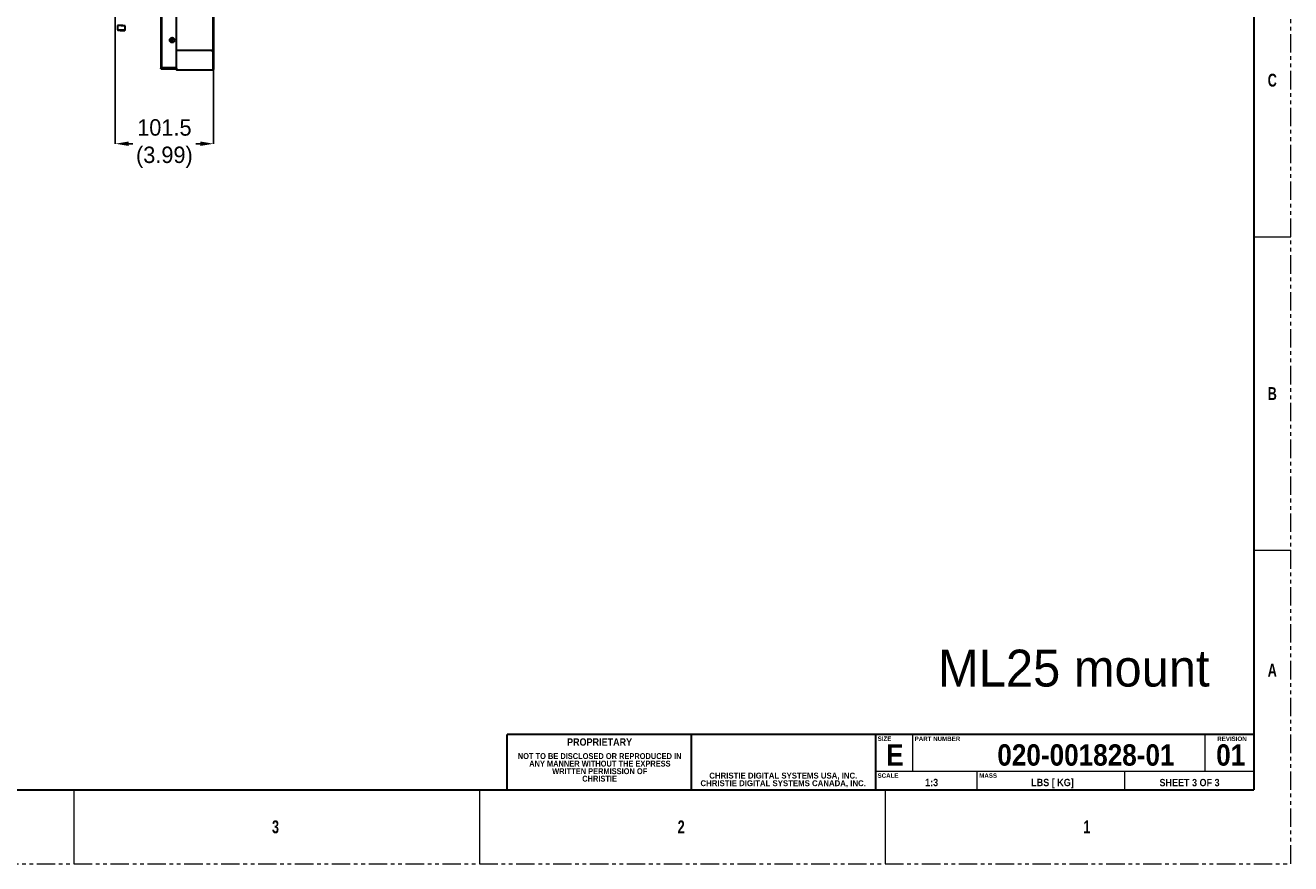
# Model space of a CAD drawing. Header units: millimetres. Extents: x 256 to 1374, y 313 to 1176.
# Tile 78 of 212: x 938 to 1374, y 313 to 602. Entities that reach past the tile are written whole.
import ezdxf

# ---------------------------------------------------------------- set-up
doc = ezdxf.new("R2010")
doc.units = ezdxf.units.MM
doc.header["$PDSIZE"] = -1
doc.linetypes.add('PHANTOM', pattern=[12.7, 6.35, -1.27, 1.27, -1.27, 1.27, -1.27])
doc.styles.add('SLDTEXTSTYLE0', font='ARIAL.TTF', dxfattribs={"width": 0.948})
doc.styles.add('SLDTEXTSTYLE1', font='GOTHICB.TTF', dxfattribs={"width": 0.7304})
doc.styles.add('SLDTEXTSTYLE2', font='ARIALBD.TTF', dxfattribs={"width": 0.948})
doc.styles.add('SLDTEXTSTYLE3', font='GOTHICB.TTF', dxfattribs={"width": 0.913})
doc.dimstyles.new('SLDDIMSTYLE2', dxfattribs={"dimtxt": 5.650301, "dimasz": 4.572, "dimexe": 0, "dimexo": 0.0625, "dimgap": 1.412575, "dimtad": 0, "dimtih": 1, "dimtoh": 1, "dimdec": 1, "dimlfac": 3, "dimrnd": 1e-09, "dimzin": 12, "dimdsep": 46, "dimtxsty": 'SLDTEXTSTYLE0', "dimsah": 1, "dimcen": 0.09, "dimadec": 0, "dimazin": 3, "dimtfac": 1, "dimtmove": 0, "dimatfit": 0, "dimfxl": 1, "dimfrac": 2, "dimtolj": 1, "dimtzin": 12, "dimarcsym": 0})

# ---------------------------------------------------------------- blocks, each defined once
blk = doc.blocks.new('SW_NOTE_9')
at = {"color": 0, "linetype": 'Continuous', "lineweight": 0, "char_height": 2.032, "attachment_point": 2, "style": 'SLDTEXTSTYLE3'}
for s, insert in [('NOT TO BE DISCLOSED OR REPRODUCED IN', (26.92, 2.6)), ('ANY MANNER WITHOUT THE EXPRESS', (27.01, 0)), ('WRITTEN PERMISSION OF ', (26.95, -2.6)), ('CHRISTIE', (26.91, -5.19))]:
    blk.add_mtext(s, dxfattribs=dict(at, insert=insert))
blk = doc.blocks.new('SW_NOTE_10')
at = {"color": 0, "linetype": 'Continuous', "lineweight": 0, "char_height": 2.032, "attachment_point": 2, "style": 'SLDTEXTSTYLE2'}
for s, insert in [('CHRISTIE DIGITAL SYSTEMS CANADA, INC.', (25.95, 0)), ('CHRISTIE DIGITAL SYSTEMS USA, INC.', (26, 2.62))]:
    blk.add_mtext(s, dxfattribs=dict(at, insert=insert))
blk = doc.blocks.new('*D32')
at = {"color": 0, "linetype": 'Continuous', "lineweight": -2}
for p, q in [((968.76, 614.39), (968.76, 560.73)), ((1002.58, 586.19), (1002.58, 560.73)), ((973.33, 560.73), (974.85, 560.73)), ((998.01, 560.73), (996.49, 560.73))]:
    blk.add_line(p, q, dxfattribs=at)
at = {"color": 0}
for points in [[(973.33, 561.5), (973.33, 559.97), (968.76, 560.73)], [(998.01, 559.97), (998.01, 561.5), (1002.58, 560.73)]]:
    blk.add_solid(points, dxfattribs=at)
at = {"layer": 'Defpoints', "color": 0}
for p in [(968.76, 614.45), (1002.58, 586.25), (968.76, 560.73)]:
    blk.add_point(p, dxfattribs=at)
at = {"color": 0, "lineweight": 0, "insert": (985.67, 569.16), "char_height": 5.65, "attachment_point": 2, "style": 'SLDTEXTSTYLE0'}
blk.add_mtext('\\A1;101.5\\P(3.99)', dxfattribs=at)

msp = doc.modelspace()

# ---------------------------------------------------------------- linework, layer by layer
at = {"color": 7, "linetype": 'PHANTOM', "lineweight": 0}
for p, q in [((1373.5306, 312.7499), (1373.5306, 1176.3499)), ((255.9306, 312.7499), (1373.5306, 312.7499))]:
    msp.add_line(p, q, dxfattribs=at)
at = {"color": 7, "linetype": 'Continuous', "lineweight": 30}
for p, q in [((1360.8306, 1150.9499), (1360.8306, 338.1499)), ((984.4814, 812.7353), (984.4814, 586.762)), ((984.8147, 586.9977), (984.8147, 812.4996)), ((1002.5314, 586.252), (1002.5314, 813.2253)), ((1002.5814, 813.2253), (1002.5814, 586.252)), ((989.8347, 592.829), (989.8347, 806.6688)), ((989.8814, 592.829), (989.8814, 806.6688)), ((1002.5147, 591.2553), (1002.5147, 808.222)), ((969.5656, 601.4012), (969.5573, 599.9534)), ((970.0851, 601.5521), (970.0849, 601.5167)), ((971.6935, 601.5075), (971.6937, 601.5429)), ((972.2031, 599.9382), (972.2114, 601.386)), ((969.5573, 599.9534), (969.7173, 599.7916)), ((972.0414, 599.7783), (972.2031, 599.9382)), ((988.1081, 596.7435), (988.1081, 596.5672)), ((988.1866, 596.0386), (988.2147, 596.0386)), ((988.3747, 596.372), (988.3747, 596.8318)), ((988.7792, 596.372), (988.3747, 596.372)), ((989.8281, 586.6014), (989.8281, 592.829)), ((1001.8481, 592.829), (989.8814, 592.829)), ((989.8814, 586.5839), (989.8814, 592.829)), ((1002.4481, 592.4956), (1001.8481, 592.829)), ((1002.5147, 586.2623), (1002.4481, 592.4956)), ((1002.4613, 591.2553), (1002.5147, 591.2553)), ((984.4814, 586.762), (984.8147, 586.762)), ((984.8147, 586.9977), (989.8281, 586.9977)), ((984.8147, 586.9977), (984.8147, 586.762)), ((984.8147, 586.762), (984.8147, 586.4286)), ((984.8147, 586.762), (989.8281, 586.762)), ((989.8281, 586.4286), (984.8147, 586.4286)), ((987.6147, 586.9977), (987.6147, 586.862)), ((989.1147, 586.862), (989.1147, 586.9977)), ((989.8281, 586.3467), (989.8281, 586.5814)), ((989.8281, 586.1886), (989.8281, 586.3467)), ((989.8281, 586.3467), (989.8547, 586.3467)), ((989.8281, 586.1886), (989.8547, 586.1886)), ((989.8547, 586.3467), (989.8547, 586.5798)), ((989.8547, 586.3467), (989.8547, 586.1886)), ((989.8581, 586.405), (989.8581, 586.5796)), ((989.8814, 586.1353), (989.8814, 586.162)), ((990.1481, 586.1623), (1002.4147, 586.1623)), ((990.1481, 586.1623), (990.1481, 586.162)), ((990.1481, 586.1353), (990.1481, 586.162)), ((990.1481, 586.1353), (1002.4153, 586.1353)), ((1002.4147, 586.1623), (1002.5147, 586.2623)), ((1002.4153, 586.162), (1002.4153, 586.1353)), ((1002.4153, 586.162), (1002.5147, 586.162)), ((1002.5147, 586.1353), (1002.4153, 586.1353)), ((1002.4377, 586.1853), (1002.5147, 586.1853)), ((1002.5147, 586.2618), (1002.4383, 586.1853)), ((1002.5147, 586.2618), (1002.5147, 586.2623)), ((1002.5147, 586.1853), (1002.5147, 586.162)), ((1002.5147, 586.162), (1002.5147, 586.1353)), ((1002.5814, 586.252), (1002.5314, 586.252)), ((1360.8306, 357.1999), (1103.6556, 357.1999)), ((1103.6556, 338.1499), (1103.6556, 357.1999)), ((1167.1556, 338.1499), (1167.1556, 357.1999)), ((1230.6556, 338.1499), (1230.6556, 357.1999)), ((268.6306, 338.1499), (1360.8306, 338.1499))]:
    msp.add_line(p, q, dxfattribs=at)
at = {"color": 8, "linetype": 'Continuous', "lineweight": 30}
for p, q in [((988.2147, 596.0386), (988.2147, 596.0266)), ((987.6147, 586.862), (989.1147, 586.862))]:
    msp.add_line(p, q, dxfattribs=at)
at = {"color": 7, "linetype": 'Continuous', "lineweight": 0}
for p, q in [((1360.8306, 528.6499), (1373.5306, 528.6499)), ((1360.8306, 420.6999), (1373.5306, 420.6999)), ((1360.8306, 338.1499), (1360.8306, 401.6499)), ((1103.6556, 338.1499), (1103.6556, 357.1999)), ((1243.3556, 344.4999), (1243.3556, 357.1999)), ((1344.1306, 344.4999), (1344.1306, 357.1999)), ((1360.8306, 344.4999), (1230.6556, 344.4999)), ((1265.5806, 338.1499), (1265.5806, 344.4999)), ((1316.3806, 338.1499), (1316.3806, 344.4999)), ((954.4306, 338.1499), (954.4306, 312.7499)), ((1094.1306, 338.1499), (1094.1306, 312.7499)), ((1167.1556, 338.1499), (1103.6556, 338.1499)), ((1230.6556, 338.1499), (1167.1556, 338.1499)), ((1360.8306, 338.1499), (1230.6556, 338.1499)), ((1233.8306, 338.1499), (1233.8306, 312.7499))]:
    msp.add_line(p, q, dxfattribs=at)
at = {"color": 7, "linetype": 'Continuous', "lineweight": 30, "flags": 128}
for points in [[(970.8885, 601.3936), (970.4986, 601.3958), (970.1433, 601.3979), (969.8543, 601.3995), (969.6571, 601.4007), (969.5693, 601.4012), (969.5656, 601.4012)], [(972.2114, 601.386), (972.2077, 601.386), (972.12, 601.3866), (971.9228, 601.3877), (971.6337, 601.3893), (971.2785, 601.3914), (970.8885, 601.3936)], [(969.5573, 599.9534), (969.561, 599.9534), (969.6488, 599.9529), (969.846, 599.9518), (970.135, 599.9501), (970.4903, 599.9481), (970.8802, 599.9458)], [(969.7173, 599.7916), (969.7803, 599.7913), (969.9623, 599.7902), (970.2438, 599.7886), (970.5941, 599.7866), (970.9753, 599.7844), (971.3461, 599.7823), (971.6663, 599.7805), (971.9013, 599.7791), (972.0255, 599.7784), (972.0414, 599.7783)], [(970.8802, 599.9458), (971.2702, 599.9436), (971.6255, 599.9416), (971.9145, 599.9399), (972.1117, 599.9388), (972.1994, 599.9383), (972.2031, 599.9382)]]:
    msp.add_lwpolyline(points, dxfattribs=at)
at = {"color": 8, "linetype": 'Continuous', "lineweight": 30, "flags": 128}
for points in [[(970.0849, 601.5167), (970.1461, 601.5164), (970.3205, 601.5154), (970.5814, 601.5139), (970.8892, 601.5121)], [(970.8892, 601.5121), (971.197, 601.5104), (971.458, 601.5089), (971.6323, 601.5079), (971.6935, 601.5075)]]:
    msp.add_lwpolyline(points, dxfattribs=at)
at = {"color": 7, "linetype": 'Continuous', "lineweight": 30}
for radius in [0.85, 0.4167]:
    msp.add_circle((988.3647, 596.4153), radius, dxfattribs=at)
for centre, radius, start, end in [((988.2147, 595.7053), 0.3333, 61.671408, 90), ((987.5147, 586.862), 0.1, 270, 0), ((989.2147, 586.862), 0.1, 180, 270)]:
    msp.add_arc(centre, radius, start, end, dxfattribs=at)
for points, knots in [([(970.0849, 601.5167), (970.0919, 601.4912), (970.0999, 601.4624), (970.0911, 601.4231), (970.0836, 601.4159), (970.0798, 601.4133), (970.0753, 601.4109), (970.0702, 601.4089), (970.0584, 601.4052), (970.0353, 601.4018), (970.0041, 601.3998), (969.9733, 601.3991), (969.9731, 601.399), (969.9729, 601.3989)], [0, 0, 0, 0, 0.38747363, 0.43586995, 0.44403346, 0.45107198, 0.4577561, 0.46508409, 0.47400243, 0.51557887, 0.61756955, 0.78501309, 1, 1, 1, 1]), ([(970.8892, 601.5121), (970.8891, 601.4953), (970.8889, 601.4604), (970.8887, 601.4206), (970.8886, 601.3975), (970.8885, 601.3949), (970.8885, 601.3936)], [0, 0, 0, 0, 0.27032945, 0.56248891, 0.78980147, 1, 1, 1, 1]), ([(971.8041, 601.3884), (971.804, 601.3885), (971.8038, 601.3885), (971.773, 601.3897), (971.7429, 601.3918), (971.7217, 601.3953), (971.7126, 601.3977), (971.707, 601.3995), (971.7019, 601.4016), (971.6974, 601.4041), (971.6937, 601.4067), (971.6863, 601.414), (971.678, 601.4534), (971.6862, 601.4821), (971.6935, 601.5075)], [0, 0, 0, 0, 0.21495046, 0.38236572, 0.48433979, 0.5149227, 0.52607677, 0.53498645, 0.54231952, 0.54900482, 0.55604024, 0.56419923, 0.61258888, 1, 1, 1, 1]), ([(988.3747, 596.372), (988.3727, 596.3678), (988.3687, 596.3593), (988.3379, 596.3524), (988.2938, 596.3558), (988.2414, 596.3728), (988.189, 596.4046), (988.1449, 596.45), (988.1141, 596.5058), (988.1101, 596.5467), (988.1081, 596.5672)], [0, 0, 0, 0, 0.125025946, 0.24999814, 0.3749993, 0.500005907, 0.625002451, 0.750003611, 0.875008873, 1, 1, 1, 1]), ([(988.1747, 596.5672), (988.1757, 596.5529), (988.1778, 596.5243), (988.1932, 596.4842), (988.2152, 596.4494), (988.2416, 596.4209), (988.2585, 596.408), (988.2669, 596.4016)], [0, 0, 0, 0, 0.19996597, 0.40000638, 0.5999948, 0.80000847, 1, 1, 1, 1]), ([(989.8814, 592.829), (989.8744, 592.829), (989.8604, 592.829), (989.8428, 592.829), (989.8305, 592.829), (989.8289, 592.829), (989.8281, 592.829)], [0, 0, 0, 0, 0.25001852, 0.50002334, 0.74983796, 1, 1, 1, 1]), ([(989.8547, 591.2553), (989.8551, 591.2553), (989.8559, 591.2553), (989.8621, 591.2553), (989.8709, 591.2553), (989.8779, 591.2553), (989.8814, 591.2553)], [0, 0, 0, 0, 0.25017151, 0.4999985, 0.7500157, 1, 1, 1, 1]), ([(984.4814, 586.762), (984.4864, 586.7816), (984.4964, 586.8209), (984.5735, 586.8798), (984.6837, 586.9387), (984.7711, 586.978), (984.8147, 586.9977)], [0, 0, 0, 0, 0.25001306, 0.50001631, 0.75000251, 1, 1, 1, 1]), ([(984.8147, 586.4286), (984.7711, 586.4336), (984.6837, 586.4436), (984.5735, 586.5207), (984.4964, 586.6309), (984.4864, 586.7183), (984.4814, 586.762)], [0, 0, 0, 0, 0.24999952, 0.50000435, 0.75000862, 1, 1, 1, 1]), ([(989.8281, 586.6014), (989.8289, 586.6), (989.8306, 586.5975), (989.8431, 586.5932), (989.8607, 586.5887), (989.8745, 586.5855), (989.8814, 586.5839)], [0, 0, 0, 0, 0.25268409, 0.50353335, 0.75261502, 1, 1, 1, 1]), ([(989.8814, 586.1353), (989.8745, 586.1361), (989.8607, 586.1376), (989.8431, 586.1497), (989.8306, 586.1674), (989.8289, 586.1815), (989.8281, 586.1886)], [0, 0, 0, 0, 0.24734259, 0.49645483, 0.74730998, 1, 1, 1, 1]), ([(989.8547, 586.6014), (989.8552, 586.6), (989.856, 586.5974), (989.8623, 586.5932), (989.8711, 586.5887), (989.878, 586.5855), (989.8814, 586.5839)], [0, 0, 0, 0, 0.24998157, 0.50005217, 0.74986714, 1, 1, 1, 1]), ([(989.8547, 586.1886), (989.8552, 586.1851), (989.856, 586.178), (989.8623, 586.1692), (989.8711, 586.1631), (989.878, 586.1623), (989.8814, 586.162)], [0, 0, 0, 0, 0.24999725, 0.49991464, 0.74994376, 1, 1, 1, 1]), ([(989.8814, 586.1853), (989.8784, 586.1856), (989.8722, 586.1863), (989.8645, 586.1917), (989.8591, 586.1995), (989.8584, 586.2056), (989.8581, 586.2086)], [0, 0, 0, 0, 0.24997128, 0.50013731, 0.75018957, 1, 1, 1, 1]), ([(989.8814, 586.5839), (989.9195, 586.5619), (989.9958, 586.5178), (990.0804, 586.4147), (990.1373, 586.294), (990.1445, 586.2062), (990.1481, 586.1623)], [0, 0, 0, 0, 0.24999819, 0.50000211, 0.75000484, 1, 1, 1, 1]), ([(989.8814, 586.162), (989.9195, 586.162), (989.9957, 586.162), (990.0803, 586.162), (990.1372, 586.162), (990.1445, 586.162), (990.1481, 586.162)], [0, 0, 0, 0, 0.250002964, 0.499998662, 0.749974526, 1, 1, 1, 1]), ([(990.1481, 586.1353), (990.1445, 586.1353), (990.1372, 586.1353), (990.0803, 586.1353), (989.9957, 586.1353), (989.9195, 586.1353), (989.8814, 586.1353)], [0, 0, 0, 0, 0.25002547, 0.50000134, 0.74999704, 1, 1, 1, 1]), ([(990.1481, 586.1623), (990.1457, 586.2066), (990.1422, 586.2745), (990.1116, 586.3346), (990.101, 586.3554)], [0, 0, 0, 0, 0.65329341, 1, 1, 1, 1]), ([(990.1481, 586.1623), (990.1481, 586.1587), (990.1481, 586.1517), (990.1481, 586.1427), (990.1481, 586.1365), (990.1481, 586.1357), (990.1481, 586.1353)], [0, 0, 0, 0, 0.2500453, 0.49995764, 0.75000083, 1, 1, 1, 1]), ([(1002.4153, 586.1353), (1002.4152, 586.1357), (1002.4151, 586.1365), (1002.415, 586.1427), (1002.4149, 586.1517), (1002.4148, 586.1587), (1002.4147, 586.1623)], [0, 0, 0, 0, 0.24999918, 0.50004236, 0.74995471, 1, 1, 1, 1]), ([(1002.4147, 586.1623), (1002.4148, 586.1622), (1002.4149, 586.1622), (1002.415, 586.1621), (1002.4151, 586.162), (1002.4152, 586.162), (1002.4153, 586.162)], [0, 0, 0, 0, 0.25266501, 0.4914634, 0.75657879, 1, 1, 1, 1])]:
    msp.add_open_spline(points, degree=3, knots=knots, dxfattribs=at)

# ---------------------------------------------------------------- block references
at = {"color": 7, "linetype": 'Continuous', "lineweight": 0}
for name, p in [('SW_NOTE_9', (1108.6304, 348.2314)), ('SW_NOTE_10', (1172.8047, 341.4851))]:
    msp.add_blockref(name, p, dxfattribs=at)

# ---------------------------------------------------------------- texts
for s, insert, char_height, attachment_point, style in [('C', (1365.6249, 584.8455), 4.445, 1, 'SLDTEXTSTYLE1'), ('B', (1365.6249, 476.8955), 4.445, 1, 'SLDTEXTSTYLE1'), ('ML25 mount', (1252.1104, 386.4714), 12.7, 1, 'SLDTEXTSTYLE0'), ('A', (1365.6249, 381.6455), 4.445, 1, 'SLDTEXTSTYLE1'), ('PROPRIETARY', (1135.53, 355.9314), 2.54, 2, 'SLDTEXTSTYLE3'), ('SIZE', (1231.2959, 356.5684), 1.524, 1, 'SLDTEXTSTYLE3'), ('E', (1237.2605, 353.8795), 7.366, 2, 'SLDTEXTSTYLE3'), ('PART NUMBER', (1244.0335, 356.5478), 1.524, 1, 'SLDTEXTSTYLE3'), ('020-001828-01', (1333.5169, 353.8795), 7.366, 3, 'SLDTEXTSTYLE3'), ('01', (1352.8754, 353.8795), 7.366, 2, 'SLDTEXTSTYLE3'), ('REVISION', (1348.236, 356.5478), 1.524, 1, 'SLDTEXTSTYLE3'), ('SCALE', (1231.2675, 343.8616), 1.524, 1, 'SLDTEXTSTYLE3'), ('1:3', (1249.8802, 341.992), 2.54, 2, 'SLDTEXTSTYLE3'), ('MASS', (1266.2709, 343.8657), 1.524, 1, 'SLDTEXTSTYLE3'), (' LBS [ KG]', (1291.0651, 341.9838), 2.54, 2, 'SLDTEXTSTYLE3'), ('SHEET 3 OF 3', (1338.7023, 341.9572), 2.54, 2, 'SLDTEXTSTYLE3'), ('3', (1022.7249, 327.6705), 4.445, 1, 'SLDTEXTSTYLE1'), ('2', (1162.4249, 327.6705), 4.445, 1, 'SLDTEXTSTYLE1'), ('1', (1302.1249, 327.6705), 4.445, 1, 'SLDTEXTSTYLE1')]:
    msp.add_mtext(s, dxfattribs=dict(at, insert=insert, char_height=char_height, attachment_point=attachment_point, style=style))

# ---------------------------------------------------------------- dimensions: what is measured, and where the dimension line sits
dim = msp.add_linear_dim(base=(968.7586, 560.7343), p1=(1002.5814, 586.252), p2=(968.7586, 614.4498), text='<>\\P(3.99)', dimstyle='SLDDIMSTYLE2', dxfattribs=at)
dim.commit()
dim.dimension.update_dxf_attribs({"geometry": '*D32', "text_midpoint": (985.67, 560.7343), "dimtype": 160})

doc.saveas('drawing.dxf')
